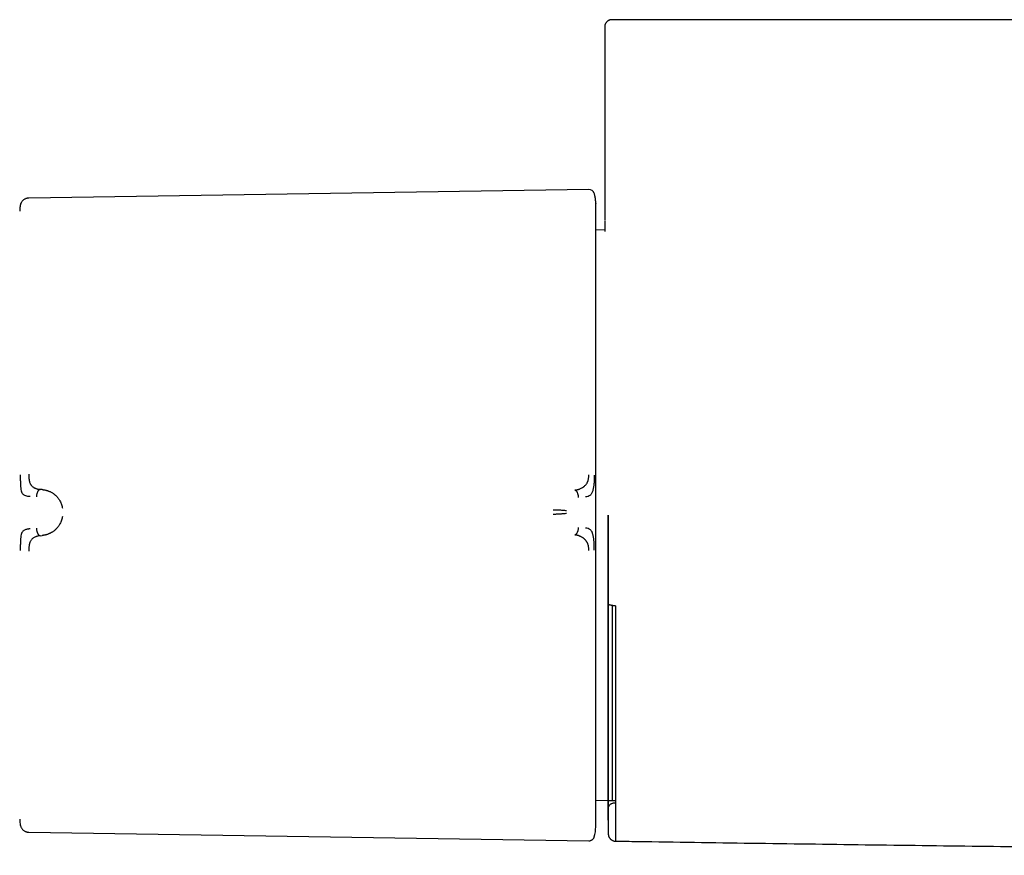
# Model space of a CAD drawing. Header units: millimetres. Extents: x 8 to 767, y 12 to 375.
# Tile 9 of 46: x 181 to 250, y 84 to 143. Entities that reach past the tile are written whole.
import ezdxf

# ---------------------------------------------------------------- set-up
doc = ezdxf.new("R2010")
doc.units = ezdxf.units.MM

msp = doc.modelspace()

# ---------------------------------------------------------------- linework, layer by layer
at = {"color": 7, "linetype": 'Continuous', "lineweight": 30}
for p, q in [((221.628, 142.246), (221.627, 128.725)), ((220.514, 130.888), (181.415, 130.286)), ((221, 129.921), (220.998, 129.98)), ((180.824, 129.785), (180.824, 129.785)), ((221.628, 128.725), (221.628, 128.725)), ((221.641, 128.063), (221, 128.052)), ((182.362, 109.932), (182.21, 109.944)), ((182.21, 106.713), (182.362, 106.728)), ((222.165, 88.224), (222.165, 101.835)), ((221, 88.244), (221.839, 88.229)), ((221.875, 88.229), (222.165, 88.224)), ((222.165, 88.224), (222.386, 88.225)), ((181.415, 86.01), (220.514, 85.407))]:
    msp.add_line(p, q, dxfattribs=at)
for centre, radius, start, end in [((220.52, 130.492), 0.396, 16.61631, 90.88288), ((1221.627, 108.148), 1000, 181.179822, 181.275587), ((218.611, 86.374), 2.389, 343.38851, 359.99999)]:
    msp.add_arc(centre, radius, start, end, dxfattribs=at)
for points, knots in [([(222.128, 142.746), (222.123, 142.746), (222.115, 142.745), (222.103, 142.745), (222.091, 142.744), (222.081, 142.743), (222.072, 142.743), (222.066, 142.742), (222.061, 142.741), (222.057, 142.741), (222.054, 142.74), (222.052, 142.74), (222.048, 142.739), (222.043, 142.738), (222.036, 142.737), (222.025, 142.735), (222.004, 142.73), (221.964, 142.719), (221.909, 142.697), (221.858, 142.668), (221.819, 142.639), (221.786, 142.611), (221.75, 142.575), (221.714, 142.528), (221.679, 142.471), (221.654, 142.411), (221.639, 142.354), (221.629, 142.3), (221.628, 142.264), (221.628, 142.246)], [0, 0, 0, 0, 0.074319, 0.13882, 0.193512, 0.238409, 0.27354, 0.290567, 0.303842, 0.313443, 0.31693, 0.319618, 0.321653, 0.328286, 0.333583, 0.343254, 0.361208, 0.395478, 0.462653, 0.529716, 0.563705, 0.60443, 0.653352, 0.710211, 0.774438, 0.845087, 0.895131, 0.946951, 1, 1, 1, 1]), ([(222.373, 142.746), (222.348, 142.746), (222.297, 142.746), (222.238, 142.746), (222.19, 142.746), (222.155, 142.746), (222.135, 142.746), (222.126, 142.746), (222.128, 142.746), (222.129, 142.746)], [0, 0, 0, 0, 0.160067, 0.320122, 0.480169, 0.64021, 0.800245, 0.960278, 1, 1, 1, 1]), ([(222.888, 142.746), (222.866, 142.746), (222.821, 142.746), (222.756, 142.746), (222.692, 142.746), (222.632, 142.746), (222.577, 142.746), (222.526, 142.746), (222.482, 142.746), (222.444, 142.746), (222.414, 142.746), (222.392, 142.746), (222.377, 142.746), (222.374, 142.746), (222.373, 142.746)], [0, 0, 0, 0, 0.0842087, 0.1669872, 0.2497511, 0.3347363, 0.4175409, 0.49954, 0.5847098, 0.6677504, 0.7500425, 0.8342305, 0.9170991, 1, 1, 1, 1]), ([(480.766, 142.746), (477.397, 142.746), (470.658, 142.746), (460.549, 142.746), (450.44, 142.746), (440.331, 142.746), (430.222, 142.746), (420.113, 142.746), (410.005, 142.746), (399.735, 142.746), (389.306, 142.746), (378.715, 142.746), (368.125, 142.746), (357.535, 142.746), (346.945, 142.746), (336.355, 142.746), (325.764, 142.746), (315.174, 142.746), (304.584, 142.746), (293.994, 142.746), (283.404, 142.746), (273.015, 142.746), (262.828, 142.746), (252.843, 142.746), (242.858, 142.746), (232.873, 142.746), (226.217, 142.746), (222.888, 142.746)], [0, 0, 0, 0, 0.039203, 0.078405, 0.117606, 0.156807, 0.196007, 0.235207, 0.274407, 0.313606, 0.354672, 0.395737, 0.436802, 0.477868, 0.518933, 0.559998, 0.601063, 0.642128, 0.683194, 0.72426, 0.765326, 0.806393, 0.845113, 0.883834, 0.922555, 0.961277, 1, 1, 1, 1]), ([(181.415, 130.286), (181.393, 130.285), (181.348, 130.282), (181.281, 130.269), (181.214, 130.249), (181.149, 130.22), (181.086, 130.185), (181.028, 130.141), (180.975, 130.09), (180.93, 130.034), (180.892, 129.974), (180.861, 129.911), (180.838, 129.848), (180.828, 129.806), (180.824, 129.785)], [0, 0, 0, 0, 0.078958, 0.16062, 0.244342, 0.329527, 0.415705, 0.502612, 0.589422, 0.675389, 0.760342, 0.843876, 0.92543, 1, 1, 1, 1]), ([(220.999, 129.98), (220.999, 129.981), (220.999, 129.985), (220.999, 129.994), (220.998, 130.005), (220.998, 130.016), (220.998, 130.027), (220.997, 130.037), (220.997, 130.045), (220.996, 130.049), (220.996, 130.053), (220.996, 130.06), (220.995, 130.073), (220.994, 130.094), (220.992, 130.121), (220.989, 130.151), (220.986, 130.181), (220.983, 130.208), (220.979, 130.234), (220.976, 130.26), (220.971, 130.291), (220.965, 130.33), (220.956, 130.376), (220.945, 130.431), (220.93, 130.495), (220.915, 130.554), (220.904, 130.591), (220.9, 130.604)], [0, 0, 0, 0, 0.022527, 0.10592, 0.17518, 0.230386, 0.271762, 0.29996, 0.309764, 0.313862, 0.317609, 0.325835, 0.338562, 0.365065, 0.401205, 0.439216, 0.475014, 0.508584, 0.539913, 0.568988, 0.607118, 0.653491, 0.710953, 0.779564, 0.85938, 0.950448, 1, 1, 1, 1]), ([(221, 109.122), (221, 109.257), (221, 109.526), (221, 109.93), (221, 110.332), (221, 110.735), (221, 111.142), (221, 111.543), (221, 111.939), (221, 112.325), (221, 112.712), (221, 113.1), (221, 113.49), (221, 113.881), (221, 114.269), (221, 114.657), (221, 115.045), (221, 115.405), (221, 115.738), (221, 116.042), (221, 116.344), (221, 116.644), (221, 116.979), (221, 117.349), (221, 117.752), (221, 118.151), (221, 118.546), (221, 118.939), (221, 119.321), (221, 119.693), (221, 120.053), (221, 120.408), (221, 120.76), (221, 121.122), (221, 121.492), (221, 121.869), (221, 122.239), (221, 122.603), (221, 122.961), (221, 123.311), (221, 123.654), (221, 123.983), (221, 124.3), (221, 124.604), (221, 124.9), (221, 125.189), (221, 125.47), (221, 125.738), (221, 125.993), (221, 126.235), (221, 126.471), (221, 126.698), (221, 126.918), (221, 127.13), (221, 127.334), (221, 127.531), (221, 127.72), (221, 127.888), (221, 128.036), (221, 128.168), (221, 128.295), (221, 128.417), (221, 128.547), (221, 128.684), (221, 128.824), (221, 128.957), (221, 129.08), (221, 129.195), (221, 129.298), (221, 129.391), (221, 129.476), (221, 129.552), (221, 129.621), (221, 129.685), (221, 129.743), (221, 129.795), (221, 129.837), (221, 129.871), (221, 129.896), (221, 129.913), (221, 129.922), (221, 129.922), (221, 129.921)], [0, 0, 0, 0, 0.012113, 0.024222, 0.03633, 0.048443, 0.060643, 0.073132, 0.084905, 0.09668, 0.10846, 0.120316, 0.132415, 0.144512, 0.156609, 0.168712, 0.180862, 0.193243, 0.202968, 0.212693, 0.22242, 0.232151, 0.241889, 0.255267, 0.26864, 0.282014, 0.295394, 0.308822, 0.322386, 0.335171, 0.347957, 0.360749, 0.373574, 0.386478, 0.400876, 0.415275, 0.429683, 0.444126, 0.458584, 0.473039, 0.487498, 0.50197, 0.515698, 0.52942, 0.543143, 0.556871, 0.570591, 0.584233, 0.597091, 0.609951, 0.622817, 0.635659, 0.64838, 0.661096, 0.673814, 0.686537, 0.69924, 0.71176, 0.721594, 0.731428, 0.741264, 0.751105, 0.760952, 0.773962, 0.786968, 0.799974, 0.812987, 0.825938, 0.838628, 0.850591, 0.862555, 0.874524, 0.886426, 0.898052, 0.911025, 0.924, 0.936983, 0.949742, 0.962305, 0.974866, 0.987429, 1, 1, 1, 1]), ([(180.825, 129.785), (180.819, 129.756), (180.804, 129.675), (180.789, 129.542), (180.785, 129.438), (180.783, 129.386)], [0, 0, 0, 0, 0.222913, 0.613437, 1, 1, 1, 1]), ([(221.629, 128.671), (221.629, 128.668), (221.629, 128.662), (221.629, 128.652), (221.629, 128.641), (221.629, 128.63), (221.63, 128.619), (221.63, 128.608), (221.63, 128.598), (221.63, 128.585), (221.631, 128.568), (221.631, 128.543), (221.632, 128.513), (221.633, 128.475), (221.633, 128.433), (221.634, 128.387), (221.635, 128.337), (221.637, 128.275), (221.638, 128.2), (221.64, 128.109), (221.642, 128.027), (221.643, 127.974), (221.643, 127.954), (221.643, 127.952)], [0, 0, 0, 0, 0.035809, 0.071558, 0.104861, 0.135717, 0.164126, 0.190088, 0.213602, 0.234666, 0.274193, 0.314921, 0.37193, 0.431141, 0.492551, 0.555082, 0.617613, 0.680143, 0.769276, 0.859261, 0.951132, 0.995099, 1, 1, 1, 1]), ([(180.824, 110.953), (180.824, 110.854), (180.824, 110.664), (180.831, 110.391), (180.842, 110.141), (180.866, 109.93), (180.906, 109.767), (180.964, 109.653), (181.034, 109.588), (181.127, 109.529), (181.241, 109.492), (181.376, 109.473), (181.464, 109.465), (181.506, 109.461), (181.519, 109.46), (181.523, 109.459), (181.525, 109.459)], [0, 0, 0, 0, 0.117772, 0.228252, 0.33124, 0.427014, 0.515099, 0.595624, 0.669421, 0.735797, 0.846044, 0.926768, 0.978141, 0.992758, 0.997301, 1, 1, 1, 1]), ([(181.415, 111.017), (181.416, 110.973), (181.416, 110.887), (181.421, 110.789), (181.427, 110.72), (181.431, 110.677), (181.436, 110.637), (181.442, 110.598), (181.452, 110.537), (181.472, 110.456), (181.502, 110.372), (181.533, 110.308), (181.564, 110.259), (181.606, 110.206), (181.664, 110.151), (181.717, 110.111), (181.754, 110.088), (181.77, 110.078), (181.787, 110.068), (181.804, 110.058), (181.822, 110.049), (181.84, 110.04), (181.859, 110.032), (181.885, 110.021), (181.922, 110.006), (181.975, 109.989), (182.041, 109.971), (182.121, 109.954), (182.179, 109.947), (182.21, 109.944)], [0, 0, 0, 0, 0.069025, 0.134226, 0.159046, 0.183078, 0.206287, 0.22865, 0.250149, 0.316401, 0.379891, 0.420809, 0.460701, 0.499516, 0.563083, 0.631484, 0.645503, 0.659713, 0.674115, 0.688707, 0.70349, 0.718464, 0.733629, 0.748983, 0.780106, 0.820964, 0.871406, 0.931199, 1, 1, 1, 1]), ([(219.535, 109.898), (219.536, 109.898), (219.538, 109.898), (219.546, 109.899), (219.564, 109.9), (219.592, 109.904), (219.626, 109.908), (219.664, 109.915), (219.705, 109.924), (219.741, 109.933), (219.768, 109.941), (219.786, 109.946), (219.804, 109.952), (219.824, 109.958), (219.843, 109.965), (219.864, 109.972), (219.914, 109.991), (219.988, 110.024), (220.061, 110.066), (220.106, 110.095), (220.128, 110.11), (220.149, 110.125), (220.169, 110.14), (220.189, 110.156), (220.229, 110.19), (220.286, 110.245), (220.346, 110.32), (220.39, 110.388), (220.421, 110.446), (220.452, 110.518), (220.479, 110.606), (220.498, 110.702), (220.508, 110.793), (220.514, 110.877), (220.514, 110.937), (220.514, 110.967)], [0, 0, 0, 0, 0.000491, 0.004709, 0.016801, 0.036349, 0.063449, 0.08868, 0.118244, 0.1522, 0.164633, 0.177573, 0.191021, 0.204979, 0.21945, 0.234434, 0.249933, 0.328151, 0.400024, 0.417785, 0.435101, 0.45197, 0.468393, 0.484369, 0.499899, 0.569641, 0.634729, 0.675595, 0.714547, 0.751696, 0.809478, 0.868786, 0.909647, 0.953487, 1, 1, 1, 1]), ([(220.9, 110.932), (220.899, 110.841), (220.898, 110.659), (220.882, 110.393), (220.856, 110.139), (220.806, 109.903), (220.745, 109.732), (220.689, 109.614), (220.607, 109.521), (220.472, 109.447), (220.344, 109.427), (220.28, 109.417)], [0, 0, 0, 0, 0.12498, 0.249974, 0.375129, 0.4995, 0.626711, 0.691987, 0.75435, 0.875912, 1, 1, 1, 1]), ([(182.21, 109.944), (182.201, 109.943), (182.183, 109.94), (182.158, 109.929), (182.133, 109.912), (182.107, 109.889), (182.08, 109.856), (182.053, 109.815), (182.029, 109.768), (182.008, 109.716), (181.989, 109.661), (181.971, 109.594), (181.955, 109.516), (181.949, 109.456), (181.947, 109.427)], [0, 0, 0, 0, 0.056096, 0.111454, 0.167098, 0.22378, 0.30174, 0.382901, 0.467209, 0.554216, 0.643208, 0.733298, 0.868272, 1, 1, 1, 1]), ([(182.362, 109.932), (182.362, 109.932), (182.363, 109.932), (182.366, 109.931), (182.376, 109.931), (182.397, 109.929), (182.432, 109.925), (182.475, 109.919), (182.524, 109.911), (182.576, 109.9), (182.621, 109.889), (182.656, 109.88), (182.678, 109.873), (182.702, 109.866), (182.726, 109.858), (182.752, 109.85), (182.778, 109.84), (182.828, 109.821), (182.898, 109.791), (182.985, 109.747), (183.056, 109.705), (183.113, 109.669), (183.146, 109.645), (183.168, 109.629), (183.179, 109.621), (183.189, 109.613), (183.199, 109.606), (183.209, 109.598), (183.247, 109.567), (183.31, 109.512), (183.393, 109.425), (183.468, 109.334), (183.534, 109.239), (183.597, 109.134), (183.655, 109.017), (183.704, 108.888), (183.743, 108.759), (183.758, 108.671), (183.765, 108.628)], [0, 0, 0, 0, 0.0001679, 0.001366, 0.0045854, 0.0166021, 0.036108, 0.0631952, 0.0884377, 0.1180378, 0.1520647, 0.1645324, 0.1775134, 0.1910106, 0.2050268, 0.2195649, 0.2346277, 0.2502179, 0.3058107, 0.3573564, 0.4047376, 0.4336821, 0.4607484, 0.4675247, 0.4741707, 0.480686, 0.4870705, 0.4933239, 0.4994461, 0.5597522, 0.617506, 0.6726801, 0.7252622, 0.7752606, 0.8359072, 0.8934765, 0.9481043, 1, 1, 1, 1]), ([(219.805, 109.376), (219.802, 109.406), (219.796, 109.466), (219.78, 109.545), (219.761, 109.613), (219.742, 109.668), (219.72, 109.72), (219.695, 109.768), (219.668, 109.81), (219.641, 109.842), (219.614, 109.866), (219.589, 109.882), (219.563, 109.894), (219.545, 109.896), (219.535, 109.898)], [0, 0, 0, 0, 0.13147, 0.266093, 0.355962, 0.444778, 0.53168, 0.615972, 0.697218, 0.775365, 0.832243, 0.888114, 0.943702, 1, 1, 1, 1]), ([(221, 107.513), (221, 107.678), (221, 108.007), (221, 108.439), (221, 108.811), (221, 109.018), (221, 109.122)], [0, 0, 0, 0, 0.3076, 0.612791, 0.80584, 1, 1, 1, 1]), ([(183.765, 108.053), (183.758, 108.011), (183.743, 107.923), (183.705, 107.795), (183.655, 107.665), (183.598, 107.549), (183.537, 107.446), (183.476, 107.355), (183.4, 107.258), (183.337, 107.191), (183.292, 107.148), (183.278, 107.134), (183.263, 107.121), (183.249, 107.108), (183.234, 107.095), (183.204, 107.071), (183.157, 107.034), (183.09, 106.987), (183.024, 106.945), (182.961, 106.91), (182.919, 106.888), (182.89, 106.874), (182.876, 106.868), (182.862, 106.861), (182.848, 106.855), (182.834, 106.849), (182.819, 106.842), (182.782, 106.827), (182.725, 106.806), (182.65, 106.782), (182.584, 106.764), (182.527, 106.752), (182.476, 106.742), (182.432, 106.735), (182.397, 106.731), (182.376, 106.729), (182.366, 106.728), (182.363, 106.728), (182.363, 106.728), (182.362, 106.728), (182.362, 106.728)], [0, 0, 0, 0, 0.0513728, 0.105665, 0.1631019, 0.2238272, 0.2713704, 0.320803, 0.3721244, 0.4427321, 0.4522221, 0.4617675, 0.4713682, 0.4810241, 0.490735, 0.5005009, 0.5376978, 0.5792649, 0.6251369, 0.6577308, 0.692132, 0.7001, 0.708157, 0.7163024, 0.7245359, 0.732857, 0.7412653, 0.7497602, 0.7975897, 0.8401299, 0.8774733, 0.9097114, 0.9369304, 0.9640117, 0.9834946, 0.9954714, 0.9986645, 0.9995643, 0.9998401, 1, 1, 1, 1]), ([(218.952, 108.453), (218.918, 108.456), (218.851, 108.463), (218.743, 108.472), (218.632, 108.481), (218.529, 108.487), (218.437, 108.492), (218.358, 108.496), (218.277, 108.498), (218.195, 108.501), (218.112, 108.502), (218.056, 108.502), (218.029, 108.503)], [0, 0, 0, 0, 0.134286, 0.265138, 0.392743, 0.517429, 0.599189, 0.680064, 0.760287, 0.840133, 0.919918, 1, 1, 1, 1]), ([(218.955, 108.258), (218.921, 108.254), (218.854, 108.244), (218.746, 108.235), (218.634, 108.228), (218.531, 108.223), (218.438, 108.219), (218.358, 108.215), (218.277, 108.21), (218.195, 108.204), (218.112, 108.197), (218.057, 108.19), (218.029, 108.187)], [0, 0, 0, 0, 0.134303, 0.26534, 0.393205, 0.518102, 0.599917, 0.680753, 0.760843, 0.840485, 0.920053, 1, 1, 1, 1]), ([(221.839, 108.148), (221.839, 107.997), (221.839, 107.695), (221.839, 107.243), (221.839, 106.792), (221.839, 106.341), (221.839, 105.876), (221.839, 105.397), (221.839, 104.923), (221.839, 104.596), (221.839, 104.414), (221.839, 104.357), (221.839, 104.301), (221.839, 104.244), (221.839, 104.187), (221.839, 103.98), (221.839, 103.624), (221.839, 103.122), (221.839, 102.624), (221.839, 102.13), (221.839, 101.683), (221.839, 101.283), (221.839, 100.928), (221.839, 100.538), (221.839, 100.199), (221.839, 99.97), (221.839, 99.885), (221.839, 99.859), (221.839, 99.832), (221.839, 99.806), (221.839, 99.78), (221.839, 99.629), (221.839, 99.356), (221.839, 98.963), (221.839, 98.575), (221.839, 98.191), (221.839, 97.798), (221.839, 97.397), (221.839, 97.095), (221.839, 96.899), (221.839, 96.808), (221.839, 96.714), (221.839, 96.616), (221.839, 96.513), (221.839, 96.411), (221.839, 96.204), (221.839, 95.896), (221.839, 95.49), (221.839, 95.092), (221.839, 94.702), (221.839, 94.321), (221.839, 93.949), (221.839, 93.587), (221.839, 93.236), (221.839, 92.894), (221.839, 92.562), (221.839, 92.238), (221.839, 91.925), (221.839, 91.623), (221.839, 91.332), (221.839, 91.05), (221.839, 90.777), (221.839, 90.514), (221.839, 90.26), (221.839, 90.016), (221.839, 89.783), (221.839, 89.561), (221.839, 89.349), (221.839, 89.148), (221.839, 88.958), (221.839, 88.78), (221.839, 88.614), (221.839, 88.46), (221.839, 88.319), (221.839, 88.19), (221.839, 88.073), (221.839, 87.967), (221.839, 87.873), (221.839, 87.791), (221.839, 87.721), (221.839, 87.663), (221.839, 87.619), (221.839, 87.588), (221.839, 87.573), (221.839, 87.566), (221.839, 87.564), (221.839, 87.561), (221.839, 87.56), (221.839, 87.558), (221.839, 87.558), (221.839, 87.557), (221.839, 87.558), (221.839, 87.558)], [0, 0, 0, 0, 0.013996, 0.027979, 0.041955, 0.055932, 0.069915, 0.085313, 0.100738, 0.11434, 0.116124, 0.117908, 0.119693, 0.121478, 0.123264, 0.125051, 0.141048, 0.15701, 0.172945, 0.188864, 0.204778, 0.21645, 0.228129, 0.239817, 0.255269, 0.262078, 0.26297, 0.263862, 0.264755, 0.265647, 0.26654, 0.267433, 0.280935, 0.29443, 0.307924, 0.321423, 0.334932, 0.349813, 0.364722, 0.368074, 0.371428, 0.374783, 0.378572, 0.382425, 0.386279, 0.390136, 0.405815, 0.421543, 0.437329, 0.453104, 0.468828, 0.48451, 0.500161, 0.515692, 0.531237, 0.546804, 0.562404, 0.578047, 0.593463, 0.608939, 0.624484, 0.639862, 0.655538, 0.671213, 0.686895, 0.702594, 0.718319, 0.734079, 0.749884, 0.765646, 0.781365, 0.797052, 0.812715, 0.828363, 0.843726, 0.859092, 0.874471, 0.890004, 0.905475, 0.920887, 0.936249, 0.951571, 0.965028, 0.978468, 0.981484, 0.984499, 0.987513, 0.990528, 0.993542, 0.996556, 0.999569, 1, 1, 1, 1]), ([(221.876, 108.148), (221.876, 108.033), (221.876, 107.806), (221.875, 107.47), (221.875, 107.187), (221.875, 106.954), (221.875, 106.769), (221.875, 106.58), (221.875, 106.335), (221.875, 106.036), (221.875, 105.692), (221.875, 105.355), (221.875, 105.086), (221.875, 104.881), (221.875, 104.738), (221.875, 104.597), (221.875, 104.456), (221.875, 104.317), (221.875, 104.179), (221.875, 104.004), (221.875, 103.793), (221.875, 103.545), (221.875, 103.254), (221.875, 102.92), (221.875, 102.615), (221.875, 102.382), (221.875, 102.249), (221.875, 102.146), (221.875, 102.077), (221.875, 102.027), (221.875, 101.997), (221.875, 101.984), (221.875, 101.973), (221.875, 101.966), (221.875, 101.963), (221.875, 101.962), (221.875, 101.961), (221.875, 101.961), (221.875, 101.96), (221.875, 101.96), (221.875, 101.96), (221.875, 101.96)], [0, 0, 0, 0, 0.055046, 0.108639, 0.160783, 0.190833, 0.220382, 0.24943, 0.281442, 0.337841, 0.393059, 0.447104, 0.499983, 0.523112, 0.546086, 0.568908, 0.591579, 0.614097, 0.636466, 0.658685, 0.699035, 0.738891, 0.779908, 0.841516, 0.902902, 0.929969, 0.957148, 0.969056, 0.981053, 0.991573, 0.993921, 0.996212, 0.998271, 0.99914, 0.999535, 0.999907, 0.999936, 0.99996, 0.99998, 0.99999, 1, 1, 1, 1]), ([(219.535, 106.768), (219.545, 106.77), (219.563, 106.773), (219.589, 106.784), (219.614, 106.801), (219.641, 106.825), (219.668, 106.858), (219.696, 106.901), (219.721, 106.948), (219.743, 107.001), (219.762, 107.056), (219.781, 107.124), (219.797, 107.203), (219.803, 107.263), (219.806, 107.293)], [0, 0, 0, 0, 0.056298, 0.111886, 0.167756, 0.224635, 0.302783, 0.384029, 0.468321, 0.555223, 0.64404, 0.733909, 0.868531, 1, 1, 1, 1]), ([(220.9, 105.712), (220.899, 105.805), (220.898, 105.991), (220.889, 106.202), (220.879, 106.333), (220.873, 106.398), (220.866, 106.47), (220.853, 106.57), (220.836, 106.667), (220.815, 106.755), (220.796, 106.826), (220.776, 106.885), (220.757, 106.934), (220.732, 106.991), (220.695, 107.062), (220.61, 107.15), (220.471, 107.217), (220.345, 107.236), (220.279, 107.246)], [0, 0, 0, 0, 0.125554, 0.251039, 0.290001, 0.310057, 0.344618, 0.393554, 0.456767, 0.493798, 0.534579, 0.576341, 0.60187, 0.627562, 0.693703, 0.759502, 0.875658, 1, 1, 1, 1]), ([(221, 86.374), (221, 86.376), (221, 86.379), (221, 86.394), (221, 86.415), (221, 86.443), (221, 86.48), (221, 86.523), (221, 86.574), (221, 86.63), (221, 86.693), (221, 86.763), (221, 86.842), (221, 86.928), (221, 87.021), (221, 87.122), (221, 87.231), (221, 87.339), (221, 87.445), (221, 87.547), (221, 87.654), (221, 87.765), (221, 87.895), (221, 88.046), (221, 88.221), (221, 88.404), (221, 88.596), (221, 88.796), (221, 89.002), (221, 89.212), (221, 89.426), (221, 89.647), (221, 89.875), (221, 90.121), (221, 90.385), (221, 90.667), (221, 90.957), (221, 91.257), (221, 91.565), (221, 91.882), (221, 92.207), (221, 92.534), (221, 92.863), (221, 93.193), (221, 93.53), (221, 93.874), (221, 94.223), (221, 94.599), (221, 95.003), (221, 95.437), (221, 95.877), (221, 96.294), (221, 96.685), (221, 97.05), (221, 97.42), (221, 97.792), (221, 98.139), (221, 98.461), (221, 98.759), (221, 99.059), (221, 99.36), (221, 99.697), (221, 100.07), (221, 100.479), (221, 100.891), (221, 101.305), (221, 101.719), (221, 102.125), (221, 102.522), (221, 102.913), (221, 103.306), (221, 103.697), (221, 104.1), (221, 104.517), (221, 104.951), (221, 105.383), (221, 105.813), (221, 106.238), (221, 106.663), (221, 107.088), (221, 107.371), (221, 107.513)], [0, 0, 0, 0, 0.011942, 0.023879, 0.035816, 0.047757, 0.059789, 0.07212, 0.083744, 0.09537, 0.107001, 0.118711, 0.130677, 0.14264, 0.154605, 0.166574, 0.178594, 0.190861, 0.200496, 0.210132, 0.219769, 0.22941, 0.239058, 0.252338, 0.265614, 0.27889, 0.292172, 0.305508, 0.319, 0.331717, 0.344435, 0.35716, 0.369923, 0.382786, 0.397137, 0.411491, 0.425853, 0.440266, 0.454708, 0.469148, 0.483592, 0.498049, 0.511792, 0.525529, 0.539267, 0.553011, 0.566752, 0.580438, 0.596564, 0.612693, 0.628835, 0.644826, 0.657611, 0.670397, 0.683188, 0.695963, 0.708575, 0.718482, 0.728389, 0.738297, 0.74821, 0.75813, 0.771262, 0.784389, 0.797516, 0.81065, 0.823726, 0.836558, 0.848653, 0.86075, 0.872852, 0.88489, 0.896665, 0.909804, 0.922944, 0.936092, 0.949025, 0.961767, 0.974507, 0.98725, 1, 1, 1, 1]), ([(181.525, 107.195), (181.52, 107.194), (181.501, 107.192), (181.457, 107.187), (181.387, 107.179), (181.298, 107.167), (181.202, 107.144), (181.113, 107.108), (181.033, 107.055), (180.963, 106.987), (180.906, 106.87), (180.866, 106.704), (180.842, 106.492), (180.831, 106.241), (180.824, 105.968), (180.824, 105.777), (180.824, 105.679)], [0, 0, 0, 0, 0.007539, 0.032602, 0.07418, 0.124929, 0.188679, 0.265565, 0.331914, 0.405634, 0.486045, 0.573984, 0.669568, 0.772326, 0.882537, 1, 1, 1, 1]), ([(182.21, 106.713), (182.181, 106.709), (182.126, 106.702), (182.05, 106.686), (181.998, 106.671), (181.967, 106.661), (181.951, 106.656), (181.936, 106.651), (181.923, 106.646), (181.91, 106.641), (181.899, 106.636), (181.888, 106.632), (181.853, 106.617), (181.796, 106.589), (181.721, 106.542), (181.656, 106.489), (181.597, 106.431), (181.547, 106.363), (181.515, 106.3), (181.495, 106.251), (181.484, 106.22), (181.473, 106.187), (181.464, 106.152), (181.456, 106.117), (181.444, 106.062), (181.432, 105.982), (181.422, 105.874), (181.416, 105.753), (181.416, 105.667), (181.415, 105.622)], [0, 0, 0, 0, 0.064483, 0.121146, 0.169699, 0.182428, 0.194431, 0.205703, 0.216244, 0.226049, 0.235116, 0.243443, 0.251028, 0.319255, 0.38355, 0.443931, 0.500485, 0.559082, 0.620049, 0.640929, 0.662103, 0.683581, 0.705368, 0.72747, 0.749885, 0.805219, 0.865757, 0.930963, 1, 1, 1, 1]), ([(181.947, 107.234), (181.949, 107.204), (181.955, 107.145), (181.971, 107.066), (181.989, 106.999), (182.008, 106.944), (182.029, 106.892), (182.053, 106.844), (182.08, 106.802), (182.107, 106.77), (182.133, 106.746), (182.158, 106.729), (182.183, 106.717), (182.201, 106.714), (182.21, 106.713)], [0, 0, 0, 0, 0.131728, 0.266702, 0.356792, 0.445784, 0.532791, 0.617099, 0.69826, 0.77622, 0.832902, 0.888546, 0.943904, 1, 1, 1, 1]), ([(220.514, 105.681), (220.514, 105.712), (220.514, 105.773), (220.509, 105.86), (220.5, 105.941), (220.487, 106.016), (220.47, 106.084), (220.451, 106.142), (220.428, 106.192), (220.403, 106.239), (220.374, 106.287), (220.341, 106.335), (220.308, 106.378), (220.275, 106.417), (220.242, 106.452), (220.205, 106.486), (220.164, 106.521), (220.116, 106.556), (220.064, 106.59), (220.009, 106.622), (219.948, 106.653), (219.895, 106.676), (219.848, 106.695), (219.807, 106.709), (219.773, 106.72), (219.747, 106.728), (219.731, 106.732), (219.715, 106.737), (219.698, 106.741), (219.68, 106.745), (219.662, 106.749), (219.644, 106.753), (219.618, 106.757), (219.59, 106.762), (219.562, 106.765), (219.546, 106.767), (219.538, 106.768), (219.536, 106.768), (219.536, 106.768), (219.536, 106.768), (219.536, 106.768), (219.535, 106.768), (219.535, 106.768)], [0, 0, 0, 0, 0.046698, 0.091618, 0.134505, 0.175194, 0.213614, 0.249779, 0.276951, 0.307118, 0.340349, 0.376695, 0.409342, 0.4408, 0.471044, 0.500021, 0.535936, 0.574169, 0.614719, 0.657569, 0.702695, 0.750057, 0.775296, 0.805099, 0.8394, 0.850353, 0.861686, 0.873397, 0.885483, 0.89794, 0.910765, 0.923954, 0.937503, 0.96472, 0.984149, 0.995887, 0.998893, 0.999683, 0.9999, 0.999964, 0.999986, 1, 1, 1, 1]), ([(222.386, 101.819), (222.355, 101.82), (222.291, 101.821), (222.197, 101.83), (222.107, 101.842), (222.025, 101.86), (221.96, 101.883), (221.913, 101.908), (221.883, 101.934), (221.878, 101.952), (221.875, 101.96)], [0, 0, 0, 0, 0.117756, 0.241746, 0.369545, 0.499904, 0.630385, 0.758466, 0.882529, 1, 1, 1, 1]), ([(221.875, 101.96), (221.875, 101.78), (221.875, 101.419), (221.875, 100.883), (221.875, 100.35), (221.875, 99.823), (221.875, 99.299), (221.875, 98.78), (221.875, 98.251), (221.875, 97.713), (221.875, 97.166), (221.875, 96.628), (221.875, 96.098), (221.875, 95.593), (221.875, 95.112), (221.875, 94.655), (221.875, 94.208), (221.875, 93.77), (221.875, 93.341), (221.875, 92.922), (221.875, 92.498), (221.875, 92.071), (221.875, 91.645), (221.875, 91.233), (221.875, 90.836), (221.875, 90.465), (221.875, 90.118), (221.875, 89.793), (221.875, 89.481), (221.875, 89.18), (221.875, 88.89), (221.875, 88.613), (221.875, 88.339), (221.875, 88.072), (221.875, 87.812), (221.875, 87.567), (221.875, 87.339), (221.875, 87.132), (221.875, 86.946), (221.875, 86.78), (221.875, 86.627), (221.875, 86.489), (221.875, 86.365), (221.875, 86.254), (221.875, 86.154), (221.875, 86.067), (221.875, 85.994), (221.875, 85.94), (221.875, 85.904), (221.875, 85.886), (221.875, 85.886), (221.875, 85.887)], [0, 0, 0, 0, 0.0196926, 0.0393925, 0.0591128, 0.0788666, 0.0986668, 0.1185263, 0.1383441, 0.1600887, 0.1818199, 0.2035543, 0.2253086, 0.2470992, 0.2669601, 0.286768, 0.3065356, 0.3262753, 0.3460001, 0.3657224, 0.3855934, 0.4074219, 0.4291685, 0.4508511, 0.4724877, 0.4940966, 0.5137803, 0.5334742, 0.5531914, 0.5729448, 0.5927474, 0.612612, 0.6324223, 0.6541583, 0.6758865, 0.6976236, 0.7193859, 0.7411898, 0.7610414, 0.7808446, 0.8006115, 0.8203548, 0.8400867, 0.8598199, 0.8796863, 0.9015062, 0.9232471, 0.9449266, 0.9665622, 0.9881717, 1, 1, 1, 1]), ([(222.386, 101.82), (222.386, 101.495), (222.386, 100.843), (222.386, 99.878), (222.386, 98.919), (222.386, 97.972), (222.386, 97.04), (222.386, 96.126), (222.386, 95.233), (222.386, 94.365), (222.386, 93.525), (222.386, 92.716), (222.386, 91.94), (222.386, 91.201), (222.386, 90.501), (222.386, 89.842), (222.386, 89.226), (222.386, 88.654), (222.386, 88.128), (222.386, 87.648), (222.386, 87.216), (222.386, 86.83), (222.386, 86.473), (222.386, 86.154), (222.386, 85.881), (222.386, 85.669), (222.386, 85.516), (222.386, 85.424), (222.386, 85.383), (222.386, 85.39), (222.386, 85.391)], [0, 0, 0, 0, 0.03467, 0.069705, 0.105076, 0.14075, 0.176692, 0.212866, 0.249236, 0.285762, 0.322406, 0.359125, 0.395881, 0.43263, 0.469332, 0.505947, 0.542433, 0.578752, 0.614866, 0.650736, 0.686328, 0.721608, 0.756544, 0.796827, 0.836558, 0.875696, 0.914207, 0.952058, 0.989224, 1, 1, 1, 1]), ([(221.875, 87.751), (221.88, 87.764), (221.892, 87.794), (221.918, 87.838), (221.948, 87.88), (221.978, 87.914), (222.007, 87.942), (222.041, 87.97), (222.083, 87.998), (222.134, 88.025), (222.195, 88.048), (222.265, 88.064), (222.314, 88.067), (222.339, 88.068)], [0, 0, 0, 0, 0.068175, 0.163146, 0.256398, 0.32484, 0.391718, 0.461679, 0.54565, 0.643211, 0.752926, 0.872739, 1, 1, 1, 1]), ([(180.783, 86.91), (180.785, 86.858), (180.789, 86.754), (180.804, 86.62), (180.819, 86.539), (180.825, 86.51)], [0, 0, 0, 0, 0.385891, 0.775737, 1, 1, 1, 1]), ([(180.824, 86.509), (180.829, 86.488), (180.839, 86.441), (180.865, 86.371), (180.902, 86.301), (180.949, 86.235), (181.004, 86.175), (181.066, 86.124), (181.133, 86.082), (181.202, 86.05), (181.273, 86.027), (181.344, 86.013), (181.392, 86.011), (181.415, 86.01)], [0, 0, 0, 0, 0.07965, 0.171374, 0.265818, 0.362284, 0.459973, 0.558024, 0.65002, 0.740836, 0.82981, 0.916359, 1, 1, 1, 1]), ([(220.514, 85.407), (220.533, 85.408), (220.57, 85.409), (220.627, 85.42), (220.682, 85.44), (220.735, 85.468), (220.782, 85.504), (220.824, 85.546), (220.858, 85.593), (220.884, 85.643), (220.896, 85.678), (220.901, 85.695)], [0, 0, 0, 0, 0.106678, 0.217357, 0.331052, 0.446596, 0.562697, 0.675988, 0.787327, 0.895627, 1, 1, 1, 1]), ([(221.875, 85.885), (221.876, 85.864), (221.879, 85.825), (221.891, 85.768), (221.907, 85.718), (221.926, 85.673), (221.945, 85.636), (221.965, 85.605), (221.983, 85.579), (222.002, 85.555), (222.026, 85.53), (222.056, 85.502), (222.093, 85.473), (222.138, 85.445), (222.19, 85.419), (222.25, 85.398), (222.316, 85.382), (222.362, 85.379), (222.386, 85.377)], [0, 0, 0, 0, 0.077057, 0.149836, 0.216979, 0.277547, 0.330942, 0.3768, 0.414908, 0.450286, 0.493639, 0.545182, 0.604366, 0.671006, 0.744774, 0.825037, 0.910687, 1, 1, 1, 1]), ([(222.386, 85.386), (222.895, 85.378), (226.054, 85.33), (231.865, 85.245), (239.818, 85.136), (247.771, 85.034), (255.724, 84.94), (264.151, 84.848), (273.051, 84.76), (282.425, 84.678), (291.799, 84.606), (301.237, 84.544), (310.738, 84.493), (320.304, 84.452), (329.87, 84.421), (339.435, 84.402), (349.001, 84.393), (358.567, 84.395), (368.132, 84.408), (377.698, 84.432), (387.264, 84.467), (396.829, 84.513), (406.395, 84.569), (415.96, 84.636), (425.525, 84.714), (434.825, 84.801), (443.858, 84.894), (452.626, 84.994), (461.393, 85.103), (470.161, 85.222), (476.786, 85.317), (480.488, 85.374), (481.268, 85.386)], [0, 0, 0, 0, 0.005895, 0.036617, 0.067339, 0.098061, 0.128783, 0.159505, 0.195714, 0.231923, 0.268132, 0.304341, 0.341289, 0.378238, 0.415186, 0.452135, 0.489083, 0.526032, 0.56298, 0.599929, 0.636877, 0.673826, 0.710774, 0.747722, 0.78467, 0.821618, 0.855487, 0.889355, 0.923223, 0.957091, 0.990959, 1, 1, 1, 1])]:
    msp.add_open_spline(points, degree=3, knots=knots, dxfattribs=at)

doc.saveas('drawing.dxf')
